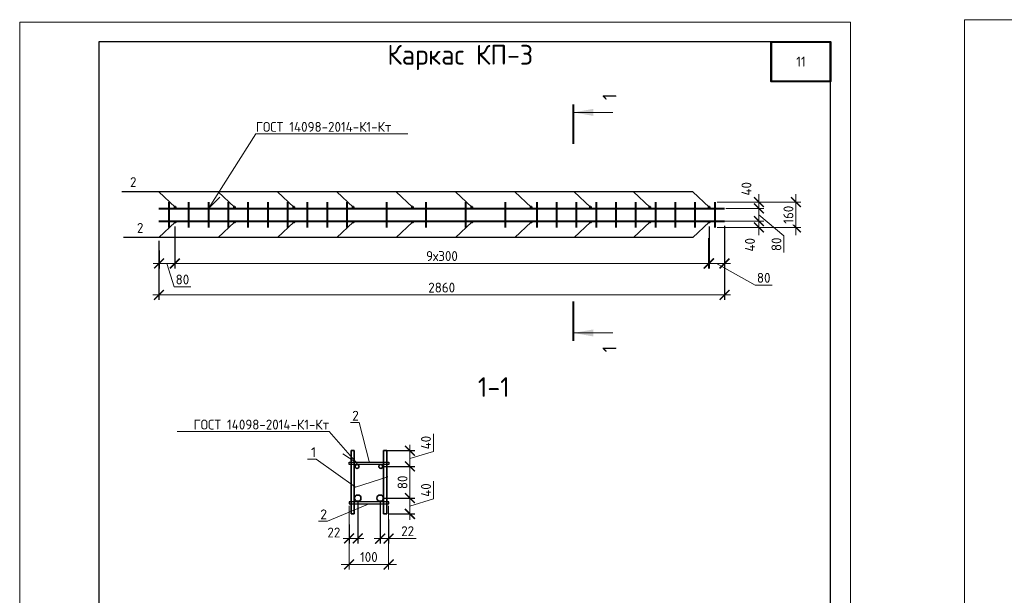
# Model space of a CAD drawing. Header units: millimetres. Extents: x 251864 to 617215, y -272865 to -46010.
# Tile 35 of 53: x 468686 to 493577, y -223500 to -208942. Entities that reach past the tile are written whole.
import ezdxf
from ezdxf import colors
from ezdxf.entities.mleader import LeaderData, LeaderLine
from ezdxf.enums import TextEntityAlignment as Align
from ezdxf.math import Vec2, Vec3

# ---------------------------------------------------------------- set-up
doc = ezdxf.new("R2010")
doc.units = ezdxf.units.MM
doc.layers.get('Defpoints').update_dxf_attribs({"color": 140})
for name, color, linetype, lineweight in [('Армирование', 3, 'Continuous', 40), ('Выноски', 20, 'Continuous', 20), ('Каркасы ригель', 3, 'Continuous', 0), ('подоснова', 151, 'Continuous', 5), ('поз.', 2, 'Continuous', 25), ('Размеры', 54, 'Continuous', 20), ('Текст', 41, 'Continuous', 30), ('ТОНКИЕ', 7, 'Continuous', 9)]:
    doc.layers.add(name, color=color, linetype=linetype, lineweight=lineweight)
doc.layers.add('ТОЛСТЫЕ_ОСНОВНЫЕ', color=6, linetype='Continuous')
doc.styles.add('GOST-2.304_Type-B', font='GOST_Common.ttf')
doc.styles.add('style1', font='GOST_Common.ttf', dxfattribs={"height": 500})
doc.styles.add('ГОСТ', font='GOST_Common.ttf')
doc.dimstyles.new('ГОСТ', dxfattribs={"dimscale": 0, "dimtxt": 2.5, "dimasz": 2.5, "dimexe": 1.25, "dimexo": 0.625, "dimtad": 1, "dimdec": 0, "dimtxsty": 'ГОСТ', "dimblk": 'ARCHTICK', "dimcen": 2.5, "dimdle": 1.5, "dimclrd": 256, "dimclre": 256, "dimclrt": 256, "dimadec": 0, "dimazin": 0, "dimtfac": 1, "dimtdec": 0, "dimtmove": 1, "dimatfit": 3, "dimfxl": 2, "dimtfill": 1, "dimlwd": -1, "dimarcsym": 0})
doc.dimstyles.new('мой', dxfattribs={"dimscale": 100, "dimtxt": 2.5, "dimasz": 2.5, "dimexe": 1.25, "dimexo": 0.625, "dimtad": 1, "dimdec": 0, "dimtxsty": 'GOST-2.304_Type-B', "dimblk": 'ARCHTICK', "dimcen": 2.5, "dimdle": 2, "dimaunit": 1, "dimadec": 1, "dimazin": 2, "dimtfac": 1, "dimtdec": 0, "dimtmove": 1, "dimatfit": 3, "dimfxl": 1, "dimtfill": 1, "dimlwd": -1, "dimlwe": -1, "dimarcsym": 0})

# ---------------------------------------------------------------- blocks, each defined once
blk = doc.blocks.new('_ArchTick')
at = {"color": 0, "linetype": 'ByBlock', "const_width": 0.15}
blk.add_lwpolyline([(-0.5, -0.5), (0.5, 0.5)], dxfattribs=at)
blk = doc.blocks.new('_None')
blk = doc.blocks.new('*D992')
at = {"layer": 'Defpoints', "color": 0, "ltscale": 0.1, "transparency": 16777216}
for p in [(486436, -214035), (487374, -214035), (486256, -214195)]:
    blk.add_point(p, dxfattribs=at)
at = {"layer": 'Размеры', "color": 0, "linetype": 'Continuous', "ltscale": 0.1, "transparency": 16777216}
for p, q in [((486498, -214035), (487499, -214035)), ((487374, -214395), (487374, -213835)), ((486318, -214195), (487499, -214195))]:
    blk.add_line(p, q, dxfattribs=at)
at = {"layer": 'Размеры', "color": 0, "ltscale": 0.1, "transparency": 16777216, "xscale": 250, "yscale": 250, "zscale": 250, "rotation": 90}
blk.add_blockref('_ArchTick', (487374, -214035), dxfattribs=at)
at = {"layer": 'Размеры', "color": 0, "ltscale": 0.1, "transparency": 16777216, "insert": (487147, -214634), "char_height": 250, "attachment_point": 5, "rotation": 90, "style": 'GOST-2.304_Type-B', "bg_fill": 3, "box_fill_scale": 1.1, "bg_fill_color": 256, "bg_fill_true_color": 13158600, "bg_fill_transparency": 0}
blk.add_mtext('40', dxfattribs=at)
at = {"layer": 'Размеры', "color": 0, "ltscale": 0.1, "transparency": 16777216, "xscale": 250, "yscale": 250, "zscale": 250, "rotation": 270}
blk.add_blockref('_ArchTick', (487374, -214195), dxfattribs=at)
blk = doc.blocks.new('*D993')
at = {"layer": 'Defpoints', "color": 0, "ltscale": 0.1, "transparency": 16777216}
for p in [(486476, -213715), (487374, -213715), (486436, -214035)]:
    blk.add_point(p, dxfattribs=at)
at = {"layer": 'Размеры', "color": 0, "linetype": 'Continuous', "ltscale": 0.1, "transparency": 16777216}
for p, q in [((487374, -214235), (487374, -213515)), ((486538, -213715), (487499, -213715)), ((486498, -214035), (487499, -214035)), ((487374, -213875), (488003, -214409)), ((488003, -214409), (488003, -214834))]:
    blk.add_line(p, q, dxfattribs=at)
at = {"layer": 'Размеры', "color": 0, "ltscale": 0.1, "transparency": 16777216, "xscale": 250, "yscale": 250, "zscale": 250}
for p, rotation in [((487374, -213715), 90), ((487374, -214035), 270)]:
    blk.add_blockref('_ArchTick', p, dxfattribs=dict(at, rotation=rotation))
at = {"layer": 'Размеры', "color": 0, "ltscale": 0.1, "transparency": 16777216, "insert": (487816, -214622), "char_height": 250, "attachment_point": 5, "rotation": 90, "style": 'GOST-2.304_Type-B', "bg_fill": 3, "box_fill_scale": 1.1, "bg_fill_color": 256, "bg_fill_true_color": 13158600, "bg_fill_transparency": 0}
blk.add_mtext('80', dxfattribs=at)
blk = doc.blocks.new('*D994')
at = {"layer": 'Defpoints', "color": 0, "ltscale": 0.1, "transparency": 16777216}
for p in [(486256, -213555), (487374, -213555), (486476, -213715)]:
    blk.add_point(p, dxfattribs=at)
at = {"layer": 'Размеры', "color": 0, "linetype": 'Continuous', "ltscale": 0.1, "transparency": 16777216}
for p, q in [((486318, -213555), (487499, -213555)), ((487374, -213915), (487374, -213355)), ((486538, -213715), (487499, -213715))]:
    blk.add_line(p, q, dxfattribs=at)
at = {"layer": 'Размеры', "color": 0, "ltscale": 0.1, "transparency": 16777216, "xscale": 250, "yscale": 250, "zscale": 250, "rotation": 270}
blk.add_blockref('_ArchTick', (487374, -213715), dxfattribs=at)
at = {"layer": 'Размеры', "color": 0, "ltscale": 0.1, "transparency": 16777216, "insert": (487058, -213219), "char_height": 250, "attachment_point": 5, "rotation": 90, "style": 'GOST-2.304_Type-B', "bg_fill": 3, "box_fill_scale": 1.1, "bg_fill_color": 256, "bg_fill_true_color": 13158600, "bg_fill_transparency": 0}
blk.add_mtext('40', dxfattribs=at)
at = {"layer": 'Размеры', "color": 0, "ltscale": 0.1, "transparency": 16777216, "xscale": 250, "yscale": 250, "zscale": 250, "rotation": 90}
blk.add_blockref('_ArchTick', (487374, -213555), dxfattribs=at)
blk = doc.blocks.new('*D995')
at = {"layer": 'Defpoints', "color": 0, "ltscale": 0.1, "transparency": 16777216}
for p in [(486889, -213555), (486889, -214195)]:
    blk.add_point(p, dxfattribs=at)
at = {"layer": 'Размеры', "color": 0, "linetype": 'Continuous', "ltscale": 0.1, "transparency": 16777216}
for p, q in [((486951, -213555), (488432, -213555)), ((488307, -213355), (488307, -214395)), ((486951, -214195), (488432, -214195))]:
    blk.add_line(p, q, dxfattribs=at)
at = {"layer": 'Размеры', "color": 0, "ltscale": 0.1, "transparency": 16777216, "xscale": 250, "yscale": 250, "zscale": 250}
for p, rotation in [((488307, -213555), 90), ((488307, -214195), 270)]:
    blk.add_blockref('_ArchTick', p, dxfattribs=dict(at, rotation=rotation))
at = {"layer": 'Размеры', "color": 0, "ltscale": 0.1, "transparency": 16777216, "insert": (488119, -213875), "char_height": 250, "attachment_point": 5, "rotation": 90, "style": 'GOST-2.304_Type-B', "bg_fill": 3, "box_fill_scale": 1.1, "bg_fill_color": 256, "bg_fill_true_color": 13158600, "bg_fill_transparency": 0}
blk.add_mtext('160', dxfattribs=at)
at = {"layer": 'Defpoints', "color": 0, "ltscale": 0.1, "transparency": 16777216}
blk.add_point((488307, -214195), dxfattribs=at)
blk = doc.blocks.new('*D1000')
at = {"layer": 'Defpoints', "color": 0, "transparency": 16777216}
for p in [(472608, -214112), (472210, -214717), (472608, -215107)]:
    blk.add_point(p, dxfattribs=at)
at = {"layer": 'Размеры', "lineweight": -2, "transparency": 16777216}
for p, q in [((472608, -214174), (472608, -215232)), ((472210, -214779), (472210, -215232))]:
    blk.add_line(p, q, dxfattribs=at)
at = {"layer": 'Размеры', "transparency": 16777216}
for p, q in [((472060, -215107), (472758, -215107)), ((472409, -215107), (472588, -215700)), ((472588, -215700), (473013, -215700))]:
    blk.add_line(p, q, dxfattribs=at)
at = {"layer": 'Размеры', "transparency": 16777216, "xscale": 250, "yscale": 250, "zscale": 250, "rotation": 180}
blk.add_blockref('_ArchTick', (472210, -215107), dxfattribs=at)
at = {"layer": 'Размеры', "transparency": 16777216, "insert": (472800, -215513), "char_height": 250, "attachment_point": 5, "style": 'ГОСТ', "bg_fill": 3, "box_fill_scale": 1.1, "bg_fill_color": 256, "bg_fill_true_color": 13158600, "bg_fill_transparency": 0}
blk.add_mtext('80', dxfattribs=at)
at = {"layer": 'Размеры', "transparency": 16777216, "xscale": 250, "yscale": 250, "zscale": 250}
blk.add_blockref('_ArchTick', (472608, -215107), dxfattribs=at)
blk = doc.blocks.new('*D1001')
at = {"layer": 'Defpoints', "color": 0, "transparency": 16777216}
for p in [(486505, -214095), (486103, -214401), (486505, -215107)]:
    blk.add_point(p, dxfattribs=at)
at = {"layer": 'Размеры', "lineweight": -2, "transparency": 16777216}
for p, q in [((486505, -214158), (486505, -215232)), ((486103, -214464), (486103, -215232))]:
    blk.add_line(p, q, dxfattribs=at)
at = {"layer": 'Размеры', "transparency": 16777216}
for p, q in [((485953, -215107), (486655, -215107)), ((486304, -215107), (487282, -215657)), ((487282, -215657), (487707, -215657))]:
    blk.add_line(p, q, dxfattribs=at)
at = {"layer": 'Размеры', "transparency": 16777216, "xscale": 250, "yscale": 250, "zscale": 250, "rotation": 180}
blk.add_blockref('_ArchTick', (486103, -215107), dxfattribs=at)
at = {"layer": 'Размеры', "transparency": 16777216, "xscale": 250, "yscale": 250, "zscale": 250}
blk.add_blockref('_ArchTick', (486505, -215107), dxfattribs=at)
at = {"layer": 'Размеры', "transparency": 16777216, "insert": (487495, -215470), "char_height": 250, "attachment_point": 5, "style": 'ГОСТ', "bg_fill": 3, "box_fill_scale": 1.1, "bg_fill_color": 256, "bg_fill_true_color": 13158600, "bg_fill_transparency": 0}
blk.add_mtext('80', dxfattribs=at)
blk = doc.blocks.new('*D1002')
at = {"layer": 'Defpoints', "color": 0, "transparency": 16777216}
for p in [(472205, -214473), (486505, -214627), (486505, -215904)]:
    blk.add_point(p, dxfattribs=at)
at = {"layer": 'Размеры', "lineweight": -2, "transparency": 16777216}
for p, q in [((472205, -214535), (472205, -216029)), ((486505, -214690), (486505, -216029))]:
    blk.add_line(p, q, dxfattribs=at)
at = {"layer": 'Размеры', "transparency": 16777216}
blk.add_line((472055, -215904), (486655, -215904), dxfattribs=at)
at = {"layer": 'Размеры', "transparency": 16777216, "xscale": 250, "yscale": 250, "zscale": 250, "rotation": 180}
blk.add_blockref('_ArchTick', (472205, -215904), dxfattribs=at)
at = {"layer": 'Размеры', "transparency": 16777216, "xscale": 250, "yscale": 250, "zscale": 250}
blk.add_blockref('_ArchTick', (486505, -215904), dxfattribs=at)
at = {"layer": 'Размеры', "transparency": 16777216, "insert": (479355, -215717), "char_height": 250, "attachment_point": 5, "style": 'ГОСТ', "bg_fill": 3, "box_fill_scale": 1.1, "bg_fill_color": 256, "bg_fill_true_color": 13158600, "bg_fill_transparency": 0}
blk.add_mtext('2860', dxfattribs=at)
blk = doc.blocks.new('*U281')
blk.add_point((165.57, 1.2))
at = {"layer": 'ТОЛСТЫЕ_ОСНОВНЫЕ'}
for p, q in [((8, 5), (8, 90)), ((8, 90), (20, 90)), ((13, 5), (13, 90)), ((8, 65), (20, 65)), ((8, 30), (20, 30)), ((20, 5), (8, 5))]:
    blk.add_line(p, q, dxfattribs=at)
at = {"layer": 'ТОЛСТЫЕ_ОСНОВНЫЕ', "color": 6}
blk.add_lwpolyline([(20, 5), (205, 5), (205, 292), (20, 292)], close=True, dxfattribs=at)
at = {"layer": 'ТОНКИЕ'}
blk.add_lwpolyline([(0, 0), (210, 0), (210, 297), (0, 297)], close=True, dxfattribs=at)
at = {"layer": 'Текст', "style": 'style1'}
for s, p in [('Взам.инв.№', (10.5, 77.5)), ('Подпись и дата', (10.5, 47.5)), ('Инв.№ подл.', (10.5, 17.5))]:
    blk.add_text(s, height=3, rotation=90, dxfattribs=at).set_placement(p, align=Align.MIDDLE)
blk.add_text('Формат А4', height=2.5, dxfattribs=at).set_placement((165.57, 1.2))
blk = doc.blocks.new('*D1008')
at = {"layer": 'Defpoints', "color": 0, "transparency": 16777216}
for p in [(486113, -214112), (472608, -214703), (486113, -215107)]:
    blk.add_point(p, dxfattribs=at)
at = {"layer": 'Размеры', "lineweight": -2, "transparency": 16777216}
for p, q in [((486113, -214174), (486113, -215232)), ((472608, -214765), (472608, -215232))]:
    blk.add_line(p, q, dxfattribs=at)
at = {"layer": 'Размеры', "transparency": 16777216}
blk.add_line((472458, -215107), (486263, -215107), dxfattribs=at)
at = {"layer": 'Размеры', "transparency": 16777216, "xscale": 250, "yscale": 250, "zscale": 250, "rotation": 180}
blk.add_blockref('_ArchTick', (472608, -215107), dxfattribs=at)
at = {"layer": 'Размеры', "transparency": 16777216, "xscale": 250, "yscale": 250, "zscale": 250}
blk.add_blockref('_ArchTick', (486113, -215107), dxfattribs=at)
at = {"layer": 'Размеры', "transparency": 16777216, "insert": (479361, -214919), "char_height": 250, "attachment_point": 5, "style": 'ГОСТ', "bg_fill": 3, "box_fill_scale": 1.1, "bg_fill_color": 256, "bg_fill_true_color": 13158600, "bg_fill_transparency": 0}
blk.add_mtext('9х300', dxfattribs=at)
blk = doc.blocks.new('*D1009')
at = {"layer": 'Defpoints', "color": 0, "transparency": 16777216}
for p in [(477885, -219841), (478551, -219841), (477815, -220241)]:
    blk.add_point(p, dxfattribs=at)
at = {"layer": 'Размеры', "transparency": 16777216}
for p, q in [((479145, -219862), (479145, -219412)), ((478551, -220391), (478551, -219691)), ((478551, -220041), (479145, -219862))]:
    blk.add_line(p, q, dxfattribs=at)
at = {"layer": 'Размеры', "lineweight": -2, "transparency": 16777216}
for p, q in [((477948, -219841), (478676, -219841)), ((477878, -220241), (478676, -220241))]:
    blk.add_line(p, q, dxfattribs=at)
at = {"layer": 'Размеры', "transparency": 16777216, "xscale": 250, "yscale": 250, "zscale": 250, "rotation": 270}
blk.add_blockref('_ArchTick', (478551, -220241), dxfattribs=at)
at = {"layer": 'Размеры', "transparency": 16777216, "insert": (478957, -219637), "char_height": 250, "attachment_point": 5, "rotation": 90, "style": 'ГОСТ', "bg_fill": 3, "box_fill_scale": 1.1, "bg_fill_color": 256, "bg_fill_true_color": 13158600, "bg_fill_transparency": 0}
blk.add_mtext('40', dxfattribs=at)
at = {"layer": 'Размеры', "transparency": 16777216, "xscale": 250, "yscale": 250, "zscale": 250, "rotation": 90}
blk.add_blockref('_ArchTick', (478551, -219841), dxfattribs=at)
blk = doc.blocks.new('*D1010')
at = {"layer": 'Defpoints', "color": 0, "transparency": 16777216}
for p in [(477815, -220241), (477798, -221043), (478551, -221043)]:
    blk.add_point(p, dxfattribs=at)
at = {"layer": 'Размеры', "lineweight": -2, "transparency": 16777216}
for p, q in [((477878, -220241), (478676, -220241)), ((477860, -221043), (478676, -221043))]:
    blk.add_line(p, q, dxfattribs=at)
at = {"layer": 'Размеры', "transparency": 16777216}
blk.add_line((478551, -220091), (478551, -221193), dxfattribs=at)
at = {"layer": 'Размеры', "transparency": 16777216, "xscale": 250, "yscale": 250, "zscale": 250}
for p, rotation in [((478551, -220241), 90), ((478551, -221043), 270)]:
    blk.add_blockref('_ArchTick', p, dxfattribs=dict(at, rotation=rotation))
at = {"layer": 'Размеры', "transparency": 16777216, "insert": (478364, -220642), "char_height": 250, "attachment_point": 5, "rotation": 90, "style": 'ГОСТ', "bg_fill": 3, "box_fill_scale": 1.1, "bg_fill_color": 256, "bg_fill_true_color": 13158600, "bg_fill_transparency": 0}
blk.add_mtext('80', dxfattribs=at)
blk = doc.blocks.new('*D1011')
at = {"layer": 'Defpoints', "color": 0, "transparency": 16777216}
for p in [(477798, -221043), (477965, -221441), (478551, -221441)]:
    blk.add_point(p, dxfattribs=at)
at = {"layer": 'Размеры', "transparency": 16777216}
for p, q in [((479145, -221063), (479145, -220613)), ((478551, -220893), (478551, -221591)), ((478551, -221242), (479145, -221063))]:
    blk.add_line(p, q, dxfattribs=at)
at = {"layer": 'Размеры', "lineweight": -2, "transparency": 16777216}
for p, q in [((477860, -221043), (478676, -221043)), ((478028, -221441), (478676, -221441))]:
    blk.add_line(p, q, dxfattribs=at)
at = {"layer": 'Размеры', "transparency": 16777216, "xscale": 250, "yscale": 250, "zscale": 250, "rotation": 270}
blk.add_blockref('_ArchTick', (478551, -221441), dxfattribs=at)
at = {"layer": 'Размеры', "transparency": 16777216, "insert": (478957, -220838), "char_height": 250, "attachment_point": 5, "rotation": 90, "style": 'ГОСТ', "bg_fill": 3, "box_fill_scale": 1.1, "bg_fill_color": 256, "bg_fill_true_color": 13158600, "bg_fill_transparency": 0}
blk.add_mtext('40', dxfattribs=at)
at = {"layer": 'Размеры', "transparency": 16777216, "xscale": 250, "yscale": 250, "zscale": 250, "rotation": 90}
blk.add_blockref('_ArchTick', (478551, -221043), dxfattribs=at)
blk = doc.blocks.new('*D1012')
at = {"layer": 'Defpoints', "color": 0, "transparency": 16777216}
for p in [(477233, -221043), (477013, -221644), (477233, -222060)]:
    blk.add_point(p, dxfattribs=at)
at = {"layer": 'Размеры', "lineweight": -2, "transparency": 16777216}
for p, q in [((477233, -221105), (477233, -222185)), ((477013, -221707), (477013, -222185))]:
    blk.add_line(p, q, dxfattribs=at)
at = {"layer": 'Размеры', "transparency": 16777216}
blk.add_line((476863, -222060), (477383, -222060), dxfattribs=at)
at = {"layer": 'Размеры', "transparency": 16777216, "xscale": 250, "yscale": 250, "zscale": 250}
blk.add_blockref('_ArchTick', (477233, -222060), dxfattribs=at)
at = {"layer": 'Размеры', "transparency": 16777216, "insert": (476628, -221911), "char_height": 250, "attachment_point": 5, "style": 'ГОСТ', "bg_fill": 3, "box_fill_scale": 1.1, "bg_fill_color": 256, "bg_fill_true_color": 13158600, "bg_fill_transparency": 0}
blk.add_mtext('22', dxfattribs=at)
at = {"layer": 'Размеры', "transparency": 16777216, "xscale": 250, "yscale": 250, "zscale": 250, "rotation": 180}
blk.add_blockref('_ArchTick', (477013, -222060), dxfattribs=at)
blk = doc.blocks.new('*D1013')
at = {"layer": 'Defpoints', "color": 0, "transparency": 16777216}
for p in [(477798, -221073), (478013, -221521), (477798, -222065)]:
    blk.add_point(p, dxfattribs=at)
at = {"layer": 'Размеры', "lineweight": -2, "transparency": 16777216}
for p, q in [((477798, -221135), (477798, -222190)), ((478013, -221583), (478013, -222190))]:
    blk.add_line(p, q, dxfattribs=at)
at = {"layer": 'Размеры', "transparency": 16777216}
for p, q in [((478163, -222065), (477648, -222065)), ((478706, -222065), (478013, -222065))]:
    blk.add_line(p, q, dxfattribs=at)
at = {"layer": 'Размеры', "transparency": 16777216, "xscale": 250, "yscale": 250, "zscale": 250, "rotation": 180}
blk.add_blockref('_ArchTick', (477798, -222065), dxfattribs=at)
at = {"layer": 'Размеры', "transparency": 16777216, "xscale": 250, "yscale": 250, "zscale": 250}
blk.add_blockref('_ArchTick', (478013, -222065), dxfattribs=at)
at = {"layer": 'Размеры', "transparency": 16777216, "insert": (478494, -221877), "char_height": 250, "attachment_point": 5, "style": 'ГОСТ', "bg_fill": 3, "box_fill_scale": 1.1, "bg_fill_color": 256, "bg_fill_true_color": 13158600, "bg_fill_transparency": 0}
blk.add_mtext('22', dxfattribs=at)
blk = doc.blocks.new('*T987')
at = {"layer": 'Каркасы ригель', "color": 0, "linetype": 'ByBlock', "lineweight": -2, "transparency": 16777216}
for p, q in [((0, 0), (1500, 0)), ((0, -1000), (1500, -1000))]:
    blk.add_line(p, q, dxfattribs=at)
at = {"layer": 'Каркасы ригель', "color": 0, "linetype": 'ByBlock', "lineweight": 50, "transparency": 16777216}
for p, q in [((0, 0), (0, -1000)), ((1500, 0), (1500, -1000))]:
    blk.add_line(p, q, dxfattribs=at)
at = {"layer": 'Каркасы ригель', "color": 0, "linetype": 'Continuous', "lineweight": 0, "transparency": 16777216, "insert": (750, -500), "char_height": 250, "width": 1000, "attachment_point": 5, "style": 'ГОСТ'}
blk.add_mtext('11', dxfattribs=at)

msp = doc.modelspace()

# ---------------------------------------------------------------- hatches: boundary and pattern name
at = {"layer": 'Выноски'}
for points in [[(482684, -211286.4), (483184, -211198.3), (483184, -211374.6)], [(482684, -216864.5), (483184, -216776.3), (483184, -216952.6)]]:
    msp.add_hatch(color=256, dxfattribs=at).paths.add_polyline_path(points, flags=0)

# ---------------------------------------------------------------- linework, layer by layer
at = {"layer": 'Армирование'}
for p, q in [((473455.4, -213555.1), (473455.4, -214195.1)), ((473955.4, -213555.1), (473955.4, -214195.1)), ((474455.4, -213555.1), (474455.4, -214195.1)), ((474955.4, -213555.1), (474955.4, -214195.1)), ((475455.4, -213555.1), (475455.4, -214195.1)), ((475955.4, -213555.1), (475955.4, -214195.1)), ((476455.4, -213555.1), (476455.4, -214195.1)), ((476955.4, -213555.1), (476955.4, -214195.1)), ((477955.4, -213555.1), (477955.4, -214195.1)), ((478955.4, -213555.1), (478955.4, -214195.1)), ((479955.4, -213555.1), (479955.4, -214195.1)), ((480955.4, -213555.1), (480955.4, -214195.1)), ((481755.3, -213555.1), (481755.3, -214195.1)), ((482255.3, -213555.1), (482255.3, -214195.1)), ((482755.3, -213555.1), (482755.3, -214195.1)), ((483255.3, -213555.1), (483255.3, -214195.1)), ((483755.3, -213555.1), (483755.3, -214195.1)), ((484255.3, -213555.1), (484255.3, -214195.1)), ((484755.3, -213555.1), (484755.3, -214195.1)), ((485255.3, -213555.1), (485255.3, -214195.1)), ((485755.3, -213555.1), (485755.3, -214195.1))]:
    msp.add_line(p, q, dxfattribs=at)
for centre in [(472613.4, -213681.8), (474113.4, -213681.8), (475613.4, -213681.8), (477113.4, -213681.8), (478613.4, -213681.8), (480113.4, -213681.8), (481613.4, -213681.8), (483113.4, -213681.8), (484613.4, -213681.8), (486113.4, -213681.8), (472613.4, -214062.3)]:
    msp.add_circle(centre, 12, dxfattribs=at)
at = {"layer": 'Выноски'}
for p, q in [((482684, -211286.4), (483684, -211286.4)), ((482684, -216864.5), (483684, -216864.5))]:
    msp.add_line(p, q, dxfattribs=at)
msp.add_lwpolyline([(482684, -212086.4, 50, 50, 0), (482684, -211086.4, 50, 50, 0)], format="xyseb", dxfattribs=at)
at = {"layer": 'Выноски', "const_width": 50}
msp.add_lwpolyline([(482684, -216064.5), (482684, -217064.5)], dxfattribs=at)
at = {"layer": 'подоснова', "ltscale": 0.3}
for p, q in [((473455.4, -213715.1), (473746.4, -213434.1)), ((477215.1, -220160.6), (476854.9, -219919.4))]:
    msp.add_line(p, q, dxfattribs=at)
at = {"layer": 'поз.', "color": 4, "lineweight": 35}
for p, q in [((477145.1, -219840.5), (477065.1, -219840.5)), ((477065.1, -219840.5), (477065.1, -221440.5)), ((477145.1, -221440.5), (477145.1, -219840.5)), ((477885.1, -221440.5), (477885.1, -219840.5)), ((477885.1, -219840.5), (477965.1, -219840.5)), ((477965.1, -219840.5), (477965.1, -221440.5)), ((477065.1, -221440.5), (477145.1, -221440.5)), ((477965.1, -221440.5), (477885.1, -221440.5))]:
    msp.add_line(p, q, dxfattribs=at)
at = {"layer": 'поз.'}
for p, q in [((477015.1, -220187.5), (477015.1, -220135.5)), ((477015.1, -220135.5), (478015.1, -220135.5)), ((478015.1, -220187.5), (477015.1, -220187.5)), ((478015.1, -220135.5), (478015.1, -220187.5)), ((478015.1, -221133.6), (477015.1, -221133.6)), ((477015.1, -221133.6), (477015.1, -221185.6)), ((477015.1, -221185.6), (478015.1, -221185.6)), ((478015.1, -221185.6), (478015.1, -221133.6))]:
    msp.add_line(p, q, dxfattribs=at)
at = {"layer": 'поз.', "ltscale": 25}
for points in [[(472361, -213292.3), (471267.1, -213292.3)], [(485699.5, -213292.3), (471873.5, -213292.3)], [(472613.4, -213681.8), (472199.5, -213292.3)], [(474113.4, -213681.8), (473699.5, -213292.3)], [(475613.4, -213681.8), (475199.5, -213292.3)], [(477113.4, -213681.8), (476699.5, -213292.3)], [(478613.4, -213681.8), (478199.5, -213292.3)], [(480113.4, -213681.8), (479699.5, -213292.3)], [(481613.4, -213681.8), (481199.5, -213292.3)], [(483113.4, -213681.8), (482699.5, -213292.3)], [(484613.4, -213681.8), (484199.5, -213292.3)], [(486113.4, -213681.8), (485699.5, -213292.3)]]:
    msp.add_lwpolyline(points, dxfattribs=at)
at = {"layer": 'поз.', "color": 4, "lineweight": 35}
for centre, radius in [((477215.1, -220240.6), 50), ((477815.1, -220240.6), 50), ((477232.7, -221042.7), 80), ((477797.5, -221042.7), 80)]:
    msp.add_circle(centre, radius, dxfattribs=at)
at = {"layer": 'Размеры', "ltscale": 0.1}
for p, q in [((477013.1, -221234.4), (477013.1, -222303.9)), ((477013.1, -221234.4), (477013.1, -222845.8)), ((478013.1, -221234.4), (478013.1, -222303.9)), ((478013.1, -221234.4), (478013.1, -222845.8)), ((476813.1, -222720.8), (478213.1, -222720.8))]:
    msp.add_line(p, q, dxfattribs=at)
at = {"layer": 'Размеры', "lineweight": 40, "ltscale": 100}
msp.add_lwpolyline([(487685.9, -209502.7), (489185.9, -209502.7), (489185.9, -210502.7), (487685.9, -210502.7)], close=True, dxfattribs=at)

# ---------------------------------------------------------------- block references
at = {"xscale": 100, "yscale": 100, "zscale": 100}
msp.add_blockref('*U281', (492569.1, -238642.1), dxfattribs=at)
msp.add_blockref('*T987', (487685.9, -209502.7))
at = {"layer": 'Размеры', "ltscale": 0.1, "xscale": 250, "yscale": 250, "zscale": 250, "rotation": 180}
msp.add_blockref('_ArchTick', (477013.1, -222720.8), dxfattribs=at)
at = {"layer": 'Размеры', "ltscale": 0.1, "xscale": 250, "yscale": 250, "zscale": 250}
msp.add_blockref('_ArchTick', (478013.1, -222720.8), dxfattribs=at)

# ---------------------------------------------------------------- texts
at = {"layer": 'Выноски', "style": 'GOST-2.304_Type-B'}
for p in [(483771.5, -210975.7), (483771.5, -217353.8)]:
    msp.add_text('1', height=350, rotation=90, dxfattribs=at).set_placement(p)
at = {"layer": 'Размеры', "attachment_point": 5, "style": 'GOST-2.304_Type-B'}
for s, insert, char_height in [('Каркас КП-3', (479823.2, -209897), 500), ('2', (471557.2, -213050.4), 250), ('2', (471732.2, -214207.8), 250), ('1-1', (480671.3, -218232.8), 500)]:
    msp.add_mtext_dynamic_manual_height_columns(s, width=15225.227, gutter_width=15, heights=[0], dxfattribs=dict(at, insert=insert, char_height=char_height))

# ---------------------------------------------------------------- dimensions: what is measured, and where the dimension line sits
at = {"layer": 'Размеры', "ltscale": 0.1}
dim = msp.add_linear_dim(base=(487374.2, -214035.1), p1=(486255.9, -214195.1), p2=(486435.9, -214035.1), angle=90, dimstyle='мой', override={"dimlfac": 0.25}, dxfattribs=at)
dim.commit()
dim.dimension.update_dxf_attribs({"geometry": '*D992', "text_midpoint": (487334.2, -214634.3), "dimtype": 160})

# ---------------------------------------------------------------- leaders
at = {"layer": 'подоснова', "ltscale": 0.3}
ml = msp.add_multileader_mtext('Standard', dxfattribs=at)
ml.set_content('ГОСТ 14098-2014-К1-Кт', color=256, style='GOST-2.304_Type-B')
ml.set_leader_properties(color=256, linetype='ByLayer', lineweight=15)
ml.set_arrow_properties(name='NONE')
ml.build(insert=Vec2(0, 0))
ml.multileader.update_dxf_attribs({"text_left_attachment_type": 6, "text_right_attachment_type": 6, "dogleg_length": 0.1, "arrow_head_size": 0.18})
ctx = ml.context
ctx.base_point, ctx.char_height, ctx.arrow_head_size, ctx.landing_gap_size, ctx.plane_origin = Vec3(474656.4, -211828.2), 250, 0.18, 0.2, Vec3(474065, -211099.7)
ctx.left_attachment, ctx.right_attachment = 6, 6
notes = []
notes.append((ctx, [(0, (1, 1, 0), (474656.3, -211828.2), (1, 0), 0.1, [(0, [(473455.4, -213715.1)], 0, [])])]))
ctx.mtext.insert, ctx.mtext.flow_direction = Vec3(474656.6, -211528.2), 5
at = {"layer": 'подоснова'}
ml = msp.add_multileader_mtext('Standard', dxfattribs=at)
ml.set_content('{\\fISOCPEUR|b0|i0|c204|p34;2}', color=256, style='GOST-2.304_Type-B')
ml.set_leader_properties(color=256, linetype='ByLayer', lineweight=15)
ml.set_arrow_properties(name='NONE')
ml.build(insert=Vec2(0, 0))
ml.multileader.update_dxf_attribs({"text_left_attachment_type": 6, "text_right_attachment_type": 6, "dogleg_length": 10, "arrow_head_size": 18})
ctx = ml.context
ctx.base_point, ctx.char_height, ctx.arrow_head_size, ctx.landing_gap_size, ctx.plane_origin = Vec3(477092, -219133), 250, 18, 20, Vec3(483779.8, -219605.7)
ctx.left_attachment, ctx.right_attachment, ctx.text_align_type = 6, 6, 1
notes.append((ctx, [(0, (1, 1, 0), (477267, -219133), (-1, 0), 10, [(1, [(477528.5, -220150.6)], 0, [])])]))
ctx.mtext.insert, ctx.mtext.width, ctx.mtext.alignment, ctx.mtext.flow_direction = Vec3(477174.5, -218833), 3036.308, 2, 5
at = {"layer": 'подоснова', "ltscale": 0.3}
ml = msp.add_multileader_mtext('Standard', dxfattribs=at)
ml.set_content('ГОСТ 14098-2014-К1-Кт', color=256, style='GOST-2.304_Type-B')
ml.set_leader_properties(color=256, linetype='ByLayer', lineweight=15)
ml.set_arrow_properties(name='NONE')
ml.build(insert=Vec2(0, 0))
ml.multileader.update_dxf_attribs({"text_left_attachment_type": 6, "text_right_attachment_type": 6, "dogleg_length": 0.1, "arrow_head_size": 0.18})
ctx = ml.context
ctx.base_point, ctx.char_height, ctx.arrow_head_size, ctx.landing_gap_size, ctx.plane_origin = Vec3(472922.9, -219356.9), 250, 0.18, 0.2, Vec3(472331.5, -218905.1)
ctx.left_attachment, ctx.right_attachment, ctx.text_align_type = 6, 6, 2
notes.append((ctx, [(1, (1, 1, 0), (476509, -219356.9), (-1, 0), 0.1, [(0, [(477217.5, -220162.3)], 0, [])])]))
ctx.mtext.insert, ctx.mtext.alignment, ctx.mtext.flow_direction = Vec3(476508.7, -219056.9), 3, 5
at = {"layer": 'подоснова'}
ml = msp.add_multileader_mtext('Standard', dxfattribs=at)
ml.set_content('{\\fISOCPEUR|b0|i0|c204|p34;1}', color=256, style='GOST-2.304_Type-B')
ml.set_leader_properties(color=256, linetype='ByLayer', lineweight=15)
ml.set_arrow_properties(name='NONE')
ml.build(insert=Vec2(0, 0))
ml.multileader.update_dxf_attribs({"text_left_attachment_type": 6, "text_right_attachment_type": 6, "dogleg_length": 10, "arrow_head_size": 18})
ctx = ml.context
ctx.base_point, ctx.char_height, ctx.arrow_head_size, ctx.landing_gap_size, ctx.plane_origin = Vec3(476057.3, -220054.9), 250, 18, 20, Vec3(482695.1, -220527.6)
ctx.left_attachment, ctx.right_attachment, ctx.text_align_type = 6, 6, 1
notes.append((ctx, [(0, (1, 1, 0), (476182.3, -220054.9), (-1, 0), 10, [(1, [(477995.3, -220501), (477175.3, -220761.1)], 0, [])])]))
ctx.mtext.insert, ctx.mtext.width, ctx.mtext.alignment, ctx.mtext.flow_direction = Vec3(476114.8, -219754.9), 3036.308, 2, 5
ml = msp.add_multileader_mtext('Standard', dxfattribs=at)
ml.set_content('{\\fISOCPEUR|b0|i0|c204|p34;2}', color=256, style='GOST-2.304_Type-B')
ml.set_leader_properties(color=256, linetype='ByLayer', lineweight=15)
ml.set_arrow_properties(name='NONE')
ml.build(insert=Vec2(0, 0))
ml.multileader.update_dxf_attribs({"text_left_attachment_type": 6, "text_right_attachment_type": 6, "dogleg_length": 10, "arrow_head_size": 18})
ctx = ml.context
ctx.base_point, ctx.char_height, ctx.arrow_head_size, ctx.landing_gap_size, ctx.plane_origin = Vec3(476288.2, -221627.5), 250, 18, 20, Vec3(482976, -222100.2)
ctx.left_attachment, ctx.right_attachment, ctx.text_align_type = 6, 6, 1
notes.append((ctx, [(0, (1, 1, 0), (476463.2, -221627.5), (-1, 0), 10, [(1, [(477476.1, -221205)], 0, [])])]))
ctx.mtext.insert, ctx.mtext.width, ctx.mtext.alignment, ctx.mtext.flow_direction = Vec3(476370.7, -221327.5), 3036.308, 2, 5
for ctx, leaders in notes:
    for number, flags, end, landing, length, lines in leaders:
        leader = LeaderData()
        leader.index, (leader.has_last_leader_line, leader.has_dogleg_vector, leader.attachment_direction) = number, flags
        leader.last_leader_point, leader.dogleg_vector, leader.dogleg_length = Vec3(end), Vec3(landing), length
        for number, points, colour, breaks in lines:
            line = LeaderLine()
            line.index, line.vertices, line.color, line.breaks = number, Vec3.list(points), colors.encode_raw_color(colour), breaks
            leader.lines.append(line)
        ctx.leaders.append(leader)

# ---------------------------------------------------------------- next in the draw order: texts
at = {"layer": 'Размеры', "ltscale": 0.1, "insert": (477513.1, -222530.6), "char_height": 250, "attachment_point": 5, "style": 'GOST-2.304_Type-B', "bg_fill": 3, "box_fill_scale": 1.1, "bg_fill_color": 256, "bg_fill_true_color": 13158600, "bg_fill_transparency": 0}
msp.add_mtext('\\A1;100', dxfattribs=at)

# ---------------------------------------------------------------- next in the draw order: dimensions: what is measured, and where the dimension line sits
at = {"layer": 'Размеры', "ltscale": 0.1}
dim = msp.add_linear_dim(base=(487374.2, -213715.1), p1=(486435.9, -214035.1), p2=(486475.9, -213715.1), angle=90, dimstyle='мой', override={"dimlfac": 0.25}, dxfattribs=at)
dim.commit()
dim.dimension.update_dxf_attribs({"geometry": '*D993', "text_midpoint": (488003.5, -214471.6), "dimtype": 160})
at = {"layer": 'Размеры'}
dim = msp.add_linear_dim(base=(472608.4, -215106.6), p1=(472210.3, -214716.6), p2=(472608.4, -214111.7), dimstyle='ГОСТ', override={"dimscale": 100, "dimlfac": 0.2, "dimtix": 0, "dimtofl": 1, "dimtmove": 1, "dimatfit": 3}, dxfattribs=at)
dim.commit()
dim.dimension.update_dxf_attribs({"geometry": '*D1000', "text_midpoint": (472650, -215512.8)})

# ---------------------------------------------------------------- next in the draw order: linework, layer by layer
at = {"layer": 'Армирование'}
for p, q in [((472455.4, -213555.1), (472455.4, -214195.1)), ((472955.4, -213555.1), (472955.4, -214195.1))]:
    msp.add_line(p, q, dxfattribs=at)
at = {"layer": 'поз.', "ltscale": 25}
for points in [[(472613.4, -214062.3), (472199.5, -214451.8)], [(485699.5, -214451.8), (471306, -214452.1)]]:
    msp.add_lwpolyline(points, dxfattribs=at)

# ---------------------------------------------------------------- next in the draw order: dimensions: what is measured, and where the dimension line sits
at = {"layer": 'Размеры', "ltscale": 0.1}
dim = msp.add_linear_dim(base=(487374.2, -213555.1), p1=(486475.9, -213715.1), p2=(486255.9, -213555.1), angle=90, dimstyle='мой', override={"dimlfac": 0.25}, dxfattribs=at)
dim.commit()
dim.dimension.update_dxf_attribs({"geometry": '*D994', "text_midpoint": (487245.5, -213219.3), "dimtype": 160})

# ---------------------------------------------------------------- next in the draw order: linework, layer by layer
at = {"layer": 'Армирование'}
msp.add_line((472205.3, -213715.1), (486505.3, -213715.1), dxfattribs=at)

# ---------------------------------------------------------------- next in the draw order: dimensions: what is measured, and where the dimension line sits
at = {"layer": 'Размеры', "ltscale": 0.1}
dim = msp.add_linear_dim(base=(488306.8, -214195.1), p1=(486888.8, -213555.1), p2=(486888.8, -214195.1), angle=90, dimstyle='мой', override={"dimlfac": 0.25}, dxfattribs=at)
dim.commit()
dim.dimension.update_dxf_attribs({"geometry": '*D995', "text_midpoint": (488119.3, -213875.1)})

# ---------------------------------------------------------------- next in the draw order: dimensions: what is measured, and where the dimension line sits
at = {"layer": 'Размеры'}
dim = msp.add_linear_dim(base=(486505.3, -215106.6), p1=(486103.4, -214401.2), p2=(486505.3, -214095.1), dimstyle='ГОСТ', override={"dimscale": 100, "dimlfac": 0.2, "dimtix": 0, "dimtofl": 1, "dimtmove": 1, "dimatfit": 3}, dxfattribs=at)
dim.commit()
dim.dimension.update_dxf_attribs({"geometry": '*D1001', "text_midpoint": (487345, -215657.3), "dimtype": 160})

# ---------------------------------------------------------------- next in the draw order: linework, layer by layer
at = {"layer": 'Армирование'}
msp.add_line((486255.3, -213555.1), (486255.3, -214195.1), dxfattribs=at)

# ---------------------------------------------------------------- next in the draw order: dimensions: what is measured, and where the dimension line sits
at = {"layer": 'Размеры'}
dim = msp.add_linear_dim(base=(486505.3, -215904.1), p1=(472205.3, -214472.8), p2=(486505.3, -214627.2), dimstyle='ГОСТ', override={"dimscale": 100, "dimlfac": 0.2, "dimtix": 0, "dimtofl": 1, "dimtmove": 1, "dimatfit": 3}, dxfattribs=at)
dim.commit()
dim.dimension.update_dxf_attribs({"geometry": '*D1002', "text_midpoint": (479355.3, -215716.6)})

# ---------------------------------------------------------------- next in the draw order: block references
at = {"xscale": 100, "yscale": 100, "zscale": 100}
msp.add_blockref('*U281', (468685.9, -238702.7), dxfattribs=at)

# ---------------------------------------------------------------- next in the draw order: dimensions: what is measured, and where the dimension line sits
at = {"layer": 'Размеры'}
dim = msp.add_linear_dim(base=(486113.4, -215106.6), p1=(472608.4, -214702.9), p2=(486113.4, -214111.7), text='9х300', dimstyle='ГОСТ', override={"dimscale": 100, "dimlfac": 0.2, "dimtix": 0, "dimtofl": 1, "dimtmove": 1, "dimatfit": 3}, dxfattribs=at)
dim.commit()
dim.dimension.update_dxf_attribs({"geometry": '*D1008', "text_midpoint": (479360.9, -214919.1)})
dim = msp.add_linear_dim(base=(478551, -219840.5), p1=(477815.1, -220240.6), p2=(477885.1, -219840.5), angle=90, dimstyle='ГОСТ', override={"dimscale": 100, "dimlfac": 0.1, "dimtix": 0, "dimtofl": 1, "dimtmove": 1, "dimatfit": 3}, dxfattribs=at)
dim.commit()
dim.dimension.update_dxf_attribs({"geometry": '*D1009', "text_midpoint": (478957.3, -219799.9)})
dim = msp.add_linear_dim(base=(477232.7, -222059.9), p1=(477013.1, -221644.5), p2=(477232.7, -221042.7), dimstyle='ГОСТ', override={"dimscale": 100, "dimlfac": 0.1, "dimtix": 0, "dimtofl": 1, "dimtmove": 1, "dimatfit": 3}, dxfattribs=at)
dim.commit()
dim.dimension.update_dxf_attribs({"geometry": '*D1012', "text_midpoint": (476627.8, -222098), "dimtype": 160})

# ---------------------------------------------------------------- next in the draw order: linework, layer by layer
at = {"layer": 'Армирование'}
msp.add_line((472205.3, -214035.1), (486505.3, -214035.1), dxfattribs=at)
for centre in [(474113.4, -214062.3), (475613.4, -214062.3), (477113.4, -214062.3), (478613.4, -214062.3), (480113.4, -214062.3), (481613.4, -214062.3), (483113.4, -214062.3), (484613.4, -214062.3), (486113.4, -214062.3)]:
    msp.add_circle(centre, 12, dxfattribs=at)
at = {"layer": 'поз.', "ltscale": 25}
for points in [[(474113.4, -214062.3), (473699.5, -214451.8)], [(475613.4, -214062.3), (475199.5, -214451.8)], [(477113.4, -214062.3), (476699.5, -214451.8)], [(478613.4, -214062.3), (478199.5, -214451.8)], [(480113.4, -214062.3), (479699.5, -214451.8)], [(481613.4, -214062.3), (481199.5, -214451.8)], [(483113.4, -214062.3), (482699.5, -214451.8)], [(484613.4, -214062.3), (484199.5, -214451.8)], [(486113.4, -214062.3), (485699.5, -214451.8)]]:
    msp.add_lwpolyline(points, dxfattribs=at)

# ---------------------------------------------------------------- next in the draw order: dimensions: what is measured, and where the dimension line sits
at = {"layer": 'Размеры'}
dim = msp.add_linear_dim(base=(478551, -221042.7), p1=(477815.1, -220240.6), p2=(477797.5, -221042.7), angle=90, dimstyle='ГОСТ', override={"dimscale": 100, "dimlfac": 0.1, "dimtix": 0, "dimtofl": 1, "dimtmove": 1, "dimatfit": 3}, dxfattribs=at)
dim.commit()
dim.dimension.update_dxf_attribs({"geometry": '*D1010', "text_midpoint": (478363.5, -220641.6)})

# ---------------------------------------------------------------- next in the draw order: dimensions: what is measured, and where the dimension line sits
dim = msp.add_linear_dim(base=(478551, -221440.5), p1=(477797.5, -221042.7), p2=(477965.1, -221440.5), angle=90, dimstyle='ГОСТ', override={"dimscale": 100, "dimlfac": 0.1, "dimtix": 0, "dimtofl": 1, "dimtmove": 1, "dimatfit": 3}, dxfattribs=at)
dim.commit()
dim.dimension.update_dxf_attribs({"geometry": '*D1011', "text_midpoint": (478957.3, -221001)})

# ---------------------------------------------------------------- next in the draw order: dimensions: what is measured, and where the dimension line sits
dim = msp.add_linear_dim(base=(477797.5, -222064.6), p1=(478013.1, -221520.8), p2=(477797.5, -221072.7), dimstyle='ГОСТ', override={"dimscale": 100, "dimlfac": 0.1, "dimtix": 0, "dimtofl": 1, "dimtmove": 1, "dimatfit": 3}, dxfattribs=at)
dim.commit()
dim.dimension.update_dxf_attribs({"geometry": '*D1013', "text_midpoint": (478493.9, -222279.3), "dimtype": 160})

doc.saveas('drawing.dxf')
